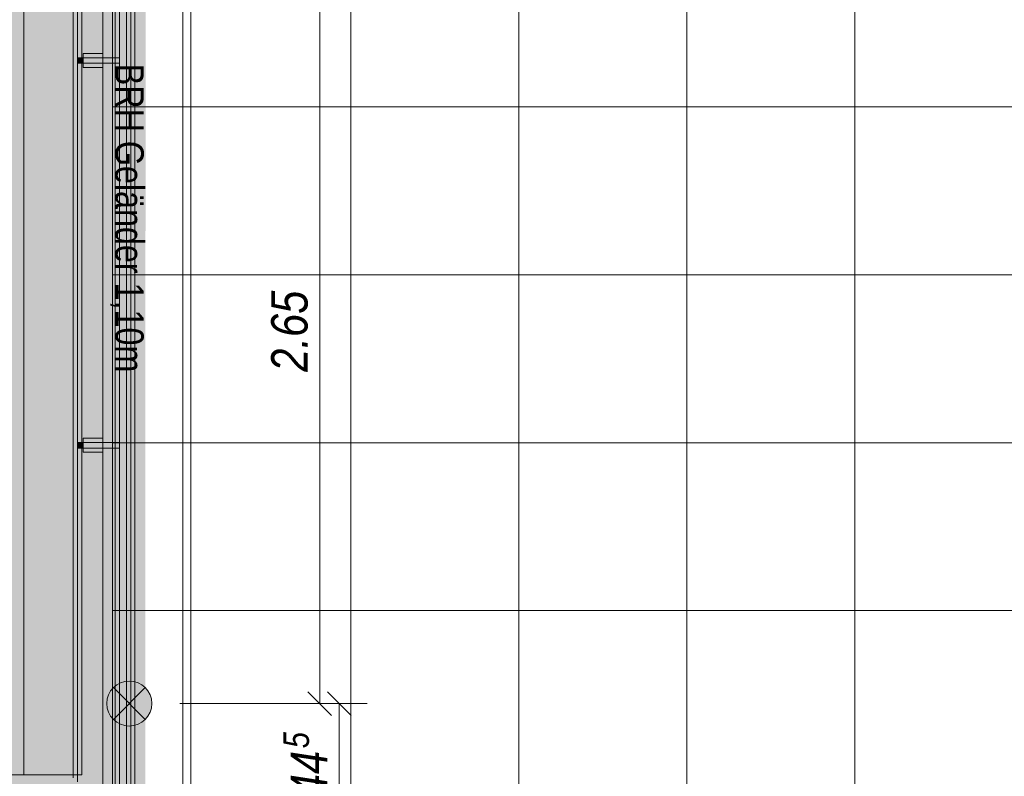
# Model space of a CAD drawing. Extents: x -634 to 300, y 62 to 1102.
# Tile 5 of 125: x -499 to -429, y 256 to 310. Entities that reach past the tile are written whole.
import ezdxf
from ezdxf.lldxf.tags import DXFTag

# ---------------------------------------------------------------- set-up
doc = ezdxf.new("R2010")
doc.units = 0
doc.layers.get('0').update_dxf_attribs({"lineweight": 13})
for name, color, linetype, lineweight, true_color in [('00_ E_ST_Handlaufleuchte', 7, 'Continuous', 13, 0xb2b200), ('00_E_ST_Handlaufleuchte_Bem', 7, 'Continuous', 5, 0x7d7d00), ('00_E_ST_Handlaufleuchte_Kabel', 3, 'Continuous', 18, 0x00ff00), ('00_E_ST_Handlaufleuchte–Handlauf-Position', 7, 'Continuous', 5, 0x0000b2), ('30 -33 Aussenwände- 7 Fassade_ Elemente', 7, 'Continuous', 9, 0x00aacc), ('30 -34 Innenwände- 6 Elemente', 7, 'Continuous', 9, 0xff6633), ('30 -36 Dächer- 3 Dachbeläge', 7, 'Continuous', 15, 0x9999ff), ('30 -36 Dächer- 4 Dachbekleidungen', 7, 'Continuous', 9, 0xccccff), ('60- 61 allgemeine Ausstattung- 4 Terrassen', 9, 'Continuous', 9, 0x808080), ('70 -72 Beschriftung- 1 Beschriftung allgemein', 7, 'Continuous', 9, 0xff6633), ('iwb_Layout BA_Markierung', 7, 'Continuous', 9, 0xbadcdc)]:
    doc.layers.add(name, color=color, linetype=linetype, lineweight=lineweight, true_color=true_color)
doc.layers.add('70 -71 Achsen- 1 Gebäudeachsen', color=7, linetype='STRICHPUNKT2-A06CPW00L0', lineweight=18)
doc.styles.get("Standard").update_dxf_attribs({"font": 'ARIALN.TTF'})
tags = doc.linetypes.add('STRICHPUNKT2-A06CPW00L0', pattern=[12.7, 6.35, -3.175, 0, -3.175]).pattern_tags.tags
tags[10:11] = [DXFTag(74, 4), DXFTag(75, 0), DXFTag(340, '0'), DXFTag(46, 0.0), DXFTag(50, 0.0), DXFTag(44, 0.0), DXFTag(45, 0.0)]
tags[8:9] = [DXFTag(74, 4), DXFTag(75, 0), DXFTag(340, '0'), DXFTag(46, 0.0), DXFTag(50, 0.0), DXFTag(44, 0.0), DXFTag(45, 0.0)]
tags[6:7] = [DXFTag(74, 4), DXFTag(75, 0), DXFTag(340, '0'), DXFTag(46, 0.0), DXFTag(50, 0.0), DXFTag(44, 0.0), DXFTag(45, 0.0)]
tags[4:5] = [DXFTag(74, 4), DXFTag(75, 0), DXFTag(340, '0'), DXFTag(46, 0.0), DXFTag(50, 0.0), DXFTag(44, 0.0), DXFTag(45, 0.0)]

# ---------------------------------------------------------------- blocks, each defined once
blk = doc.blocks.new('Polygon-A06CPVZPL0')
at = {"color": 0, "linetype": 'ByBlock', "lineweight": -2, "ltscale": 0.13}
blk.add_solid([(-490.312, 86.033), (-554.534, 85.862), (-490.147, 1071.438), (-554.534, 1071.438)], dxfattribs=at)
blk = doc.blocks.new('Referenz-A06CPW02L0')
at = {"layer": '30 -33 Aussenwände- 7 Fassade_ Elemente', "color": 0, "linetype": 'Continuous', "ltscale": 0.13}
for p, q in [((-498.973, 256.084), (-498.973, 363.944)), ((-494.833, 363.944), (-494.833, 256.084)), ((-494.833, 256.084), (-494.833, 363.944)), ((-500.633, 256.084), (-494.833, 256.084)), ((-494.833, 256.084), (-498.973, 256.084))]:
    blk.add_line(p, q, dxfattribs=at)
at = {"layer": '30 -34 Innenwände- 6 Elemente', "color": 0, "linetype": 'Continuous', "ltscale": 0.13}
for p, q in [((-494.833, 363.944), (-494.833, 256.084)), ((-492.633, 253.884), (-492.633, 363.944)), ((-491.633, 363.944), (-491.633, 252.884)), ((-491.033, 252.284), (-491.033, 363.944)), ((-494.833, 256.084), (-500.591, 256.084))]:
    blk.add_line(p, q, dxfattribs=at)
at = {"layer": '30 -36 Dächer- 3 Dachbeläge', "color": 0, "linetype": 'Continuous', "ltscale": 0.15}
for p, q in [((-495.433, 367.484), (-495.433, 255.884)), ((-492.433, 252.884), (-492.433, 367.484))]:
    blk.add_line(p, q, dxfattribs=at)
at = {"layer": '30 -36 Dächer- 3 Dachbeläge', "color": 0, "lineweight": 9}
for p, q in [((-495.133, 307.334), (-494.733, 307.334)), ((-494.733, 306.934), (-495.133, 306.934)), ((-494.733, 307.334), (-494.733, 306.934)), ((-495.133, 279.834), (-494.733, 279.834)), ((-494.733, 279.434), (-495.133, 279.434)), ((-494.733, 279.834), (-494.733, 279.434))]:
    blk.add_line(p, q, dxfattribs=at)
at = {"layer": '30 -36 Dächer- 3 Dachbeläge', "color": 0, "lineweight": 0}
for points in [[(-495.433, 255.884), (-495.433, 367.484), (-492.433, 252.884)], [(-492.433, 252.884), (-495.433, 367.484), (-492.433, 367.484)], [(-494.733, 306.934), (-494.733, 307.334), (-495.133, 306.934)], [(-495.133, 306.934), (-494.733, 307.334), (-495.133, 307.334)], [(-494.733, 279.434), (-494.733, 279.834), (-495.133, 279.434)], [(-495.133, 279.434), (-494.733, 279.834), (-495.133, 279.834)]]:
    blk.add_solid(points, dxfattribs=at)
at = {"layer": '30 -36 Dächer- 4 Dachbekleidungen', "color": 0, "linetype": 'Continuous', "ltscale": 0.13}
for p, q in [((-495.133, 367.484), (-495.133, 255.584)), ((-493.333, 253.784), (-493.333, 367.484)), ((-492.133, 367.484), (-492.133, 252.584)), ((-491.333, 251.784), (-491.333, 367.484)), ((-493.333, 307.634), (-494.733, 307.634)), ((-494.733, 307.634), (-494.733, 307.334)), ((-493.333, 307.334), (-494.733, 307.334)), ((-494.733, 307.334), (-494.733, 306.934)), ((-494.733, 306.934), (-493.333, 306.934)), ((-494.733, 306.634), (-494.733, 306.934)), ((-493.333, 307.334), (-492.133, 307.334)), ((-492.133, 306.934), (-493.333, 306.934)), ((-492.133, 307.334), (-492.133, 306.934)), ((-493.333, 306.634), (-494.733, 306.634)), ((-493.333, 280.134), (-494.733, 280.134)), ((-494.733, 280.134), (-494.733, 279.834)), ((-493.333, 279.834), (-494.733, 279.834)), ((-494.733, 279.834), (-494.733, 279.434)), ((-494.733, 279.434), (-493.333, 279.434)), ((-494.733, 279.134), (-494.733, 279.434)), ((-493.333, 279.834), (-492.133, 279.834)), ((-492.133, 279.434), (-493.333, 279.434)), ((-492.133, 279.834), (-492.133, 279.434)), ((-493.333, 279.134), (-494.733, 279.134))]:
    blk.add_line(p, q, dxfattribs=at)
at = {"layer": '60- 61 allgemeine Ausstattung- 4 Terrassen', "color": 0}
for p, q in [((-475.613, 205.484), (-475.613, 377.284)), ((-487.613, 205.484), (-487.613, 367.883)), ((-492.633, 363.943), (-492.633, 253.084)), ((-463.613, 205.484), (-463.613, 364.284)), ((-451.613, 205.484), (-451.613, 364.284)), ((-439.613, 205.484), (-439.613, 364.284)), ((-492.633, 303.824), (-169.083, 303.824)), ((-492.633, 291.824), (-169.083, 291.824)), ((-492.633, 279.824), (-169.083, 279.824)), ((-492.633, 267.824), (-169.083, 267.824))]:
    blk.add_line(p, q, dxfattribs=at)
at = {"layer": '70 -71 Achsen- 1 Gebäudeachsen', "color": 0, "linetype": 'STRICHPUNKT2-A06CPW00L0', "ltscale": 0.18}
blk.add_line((-487.033, 1075.824), (-487.033, 76.384), dxfattribs=at)
at = {"layer": '70 -72 Beschriftung- 1 Beschriftung allgemein', "color": 0, "linetype": 'Continuous', "ltscale": 0.13, "insert": (-490.408, 306.902), "char_height": 2.01377, "attachment_point": 1, "rotation": 270}
blk.add_mtext('{\\fArial Narrow;BRH Geländer 1,10m}', dxfattribs=at)
blk = doc.blocks.new('Blockreferenz-A06CPW06L0')
at = {"lineweight": -2}
for points in [[(-492.571, 262.321), (-491.433, 261.184), (-492.571, 260.046), (-492.826, 260.379), (-492.987, 260.767), (-493.042, 261.184), (-492.987, 261.6), (-492.826, 261.988)], [(-491.433, 261.184), (-490.296, 262.321), (-490.041, 261.988), (-489.88, 261.6), (-489.825, 261.184), (-489.88, 260.767), (-490.041, 260.379), (-490.296, 260.046)]]:
    blk.add_hatch(color=0, dxfattribs=at).paths.add_polyline_path(points)
at = {"color": 0, "lineweight": -2}
for p, q in [((-492.571, 260.046), (-490.296, 262.321)), ((-492.571, 262.321), (-490.296, 260.046))]:
    blk.add_line(p, q, dxfattribs=at)
blk.add_circle((-491.433, 261.184), 1.608, dxfattribs=at)
blk = doc.blocks.new('Maß-A06CPW0UL0')
at = {"color": 0, "linetype": 'ByBlock', "lineweight": -2, "ltscale": 0.13}
for p, q in [((-475.585, 260.335), (-477.282, 262.032)), ((-474.433, 261.184), (-486.433, 261.184)), ((-476.433, 252.284), (-476.433, 261.184)), ((-475.585, 251.435), (-477.282, 253.132)), ((-474.433, 252.284), (-486.433, 252.284))]:
    blk.add_line(p, q, dxfattribs=at)
at = {"color": 0, "linetype": 'ByBlock', "lineweight": -2, "ltscale": 0.13, "attachment_point": 1, "rotation": 90}
for s, insert, char_height in [('{\\fArial Narrow|b0|i1;5}', (-480.42, 257.987), 1.82), ('{\\fArial Narrow|b0|i1;44}', (-479.9, 254.492), 2.6)]:
    blk.add_mtext(s, dxfattribs=dict(at, insert=insert, char_height=char_height))
blk = doc.blocks.new('Maß-A06CPW0WL0')
at = {"color": 0, "linetype": 'ByBlock', "lineweight": -2, "ltscale": 0.13}
for p, q in [((-478.682, 315.032), (-476.985, 313.335)), ((-475.833, 314.184), (-487.833, 314.184)), ((-477.833, 261.184), (-477.833, 314.184)), ((-478.682, 262.032), (-476.985, 260.335)), ((-475.833, 261.184), (-487.833, 261.184))]:
    blk.add_line(p, q, dxfattribs=at)
at = {"color": 0, "linetype": 'ByBlock', "lineweight": -2, "ltscale": 0.13, "insert": (-481.3, 284.889), "char_height": 2.6, "attachment_point": 1, "rotation": 90}
blk.add_mtext('{\\fArial Narrow|b0|i1;2.65}', dxfattribs=at)
blk = doc.blocks.new('Polygon-A06CPW14L0')
at = {"color": 0, "linetype": 'ByBlock', "lineweight": -2, "ltscale": 0.13}
for points in [[(-491.633, 252.884), (-491.633, 363.944), (-490.833, 363.944)], [(-491.633, 252.884), (-490.833, 363.944), (-490.833, 252.084)]]:
    blk.add_solid(points, dxfattribs=at)
blk = doc.blocks.new('Polylinie-A06CPW28L0')
at = {"color": 0, "linetype": 'ByBlock', "lineweight": -2, "ltscale": 0.18}
blk.add_solid([(-491.132, 252.484), (-491.332, 252.684), (-491.132, 363.944), (-491.332, 363.944)], dxfattribs=at)

msp = doc.modelspace()

# ---------------------------------------------------------------- block references
at = {"color": 8, "lineweight": 13, "ltscale": 0.13, "true_color": 0x808080}
msp.add_blockref('Referenz-A06CPW02L0', (0, 0), dxfattribs=at)
at = {"layer": '00_ E_ST_Handlaufleuchte', "ltscale": 0.13}
msp.add_blockref('Blockreferenz-A06CPW06L0', (0, 0), dxfattribs=at)
at = {"layer": '00_E_ST_Handlaufleuchte_Bem', "ltscale": 0.13}
for name in ['Maß-A06CPW0WL0', 'Maß-A06CPW0UL0']:
    msp.add_blockref(name, (0, 0), dxfattribs=at)
at = {"layer": '00_E_ST_Handlaufleuchte_Kabel', "ltscale": 0.18}
msp.add_blockref('Polylinie-A06CPW28L0', (0, 0), dxfattribs=at)
at = {"layer": '00_E_ST_Handlaufleuchte–Handlauf-Position', "ltscale": 0.13}
msp.add_blockref('Polygon-A06CPW14L0', (0, 0), dxfattribs=at)
at = {"layer": 'iwb_Layout BA_Markierung', "ltscale": 0.13}
msp.add_blockref('Polygon-A06CPVZPL0', (0, 0), dxfattribs=at)

doc.saveas('drawing.dxf')
